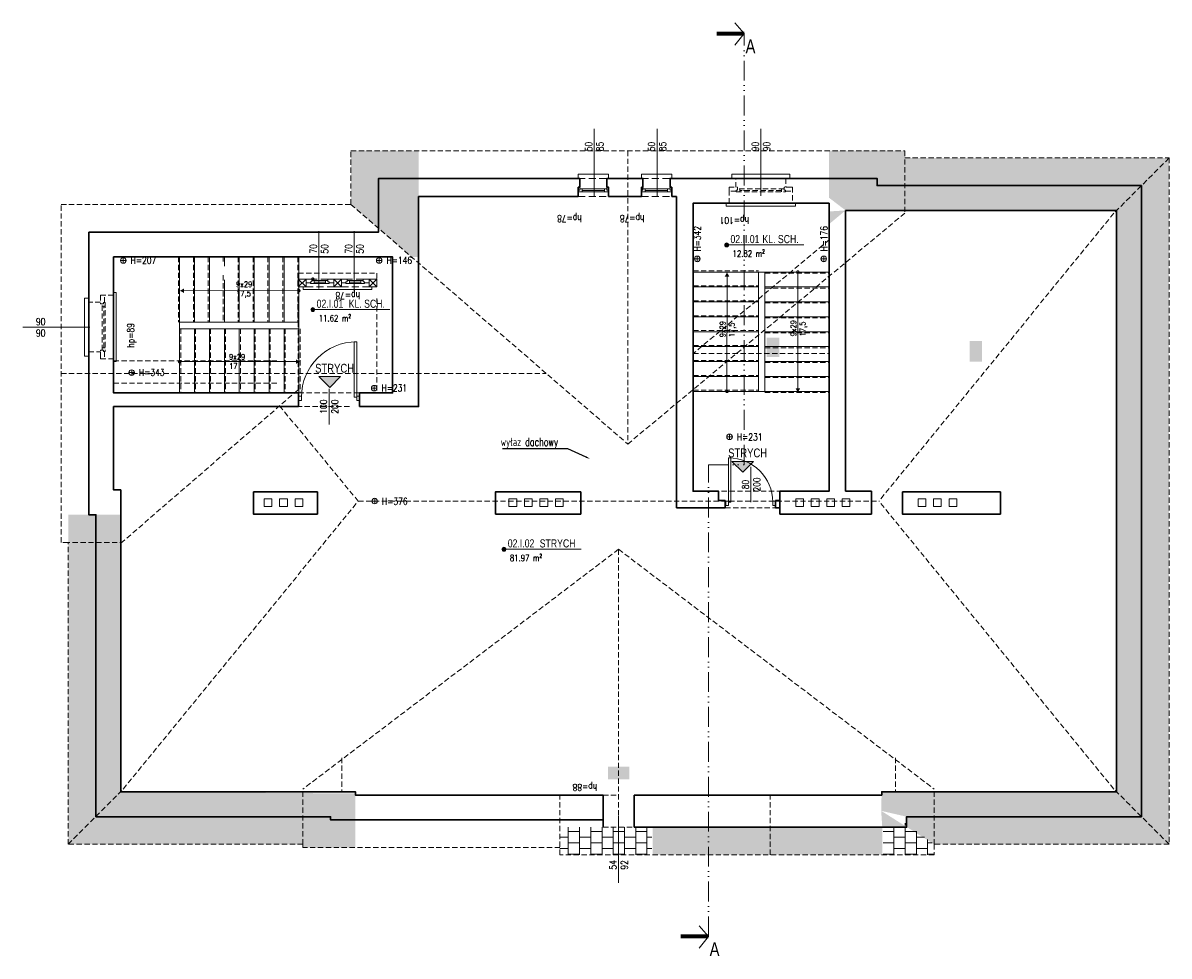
# Model space of a CAD drawing. Header units: millimetres. Extents: x 284606 to 628701, y -213781 to -93475.
# Tile 1 of 102: x 286866 to 288940, y -109496 to -107808. Entities that reach past the tile are written whole.
import ezdxf
from ezdxf import colors
from ezdxf.entities.mleader import LeaderData, LeaderLine
from ezdxf.enums import TextEntityAlignment as Align
from ezdxf.math import Vec2, Vec3

# ---------------------------------------------------------------- set-up
doc = ezdxf.new("R2010")
doc.units = ezdxf.units.MM
doc.linetypes.add('ACAD_ISO12W100', pattern=[21, 12, -3, 0, -3, 0, -3])
doc.linetypes.add('HIDDEN', pattern=[9.525, 6.35, -3.175])
doc.layers.get('0').update_dxf_attribs({"lineweight": 0})
for name, color, linetype, lineweight in [('!STR_Elewacje 0.05', 8, 'Continuous', 5), ('!STR_Konstrukcja 0.20', 200, 'Continuous', 20), ('!STR_Konstrukcja 0.30', 64, 'Continuous', 30), ('!STR_Ocieplenie 0.05', 1, 'Continuous', 5), ('!STR_Opisy 0.09', 8, 'Continuous', 9), ('!STR_Przerywana 0.09', 8, 'HIDDEN', 9), ('!STR_Stolarka drzwiowa', 8, 'Continuous', 15), ('!STR_Stolarka okienna', 72, 'Continuous', 15), ('EKO Opisy 0.09', 8, 'Continuous', 9), ('EKO przekroje', 82, 'Continuous', 13)]:
    doc.layers.add(name, color=color, linetype=linetype, lineweight=lineweight)
doc.layers.add('!STR_Kreskowanie ścian', color=7, linetype='Continuous', lineweight=5, true_color=0xa6a6a6)
doc.layers.add('!STR_Wentylacja', color=7, linetype='Continuous', lineweight=15, true_color=0x3399ff)
doc.styles.add('1_50', font='txt', dxfattribs={"width": 0.8})
doc.styles.add('AB_Arial', font='NirmalaS.ttf')
doc.styles.add('EKO 1-10', font='romans.shx', dxfattribs={"width": 0.8, "height": 15})
doc.styles.add('EKO 1-5', font='romans.shx', dxfattribs={"width": 0.8, "height": 10})
doc.styles.add('j-romans', font='romans.shx', dxfattribs={"width": 0.7})

# ---------------------------------------------------------------- blocks, each defined once
blk = doc.blocks.new('wysokosc2')
at = {"ltscale": 2}
for points in [[(-5.1, 0), (5, 0)], [(0, 5.1), (0, -5.1)]]:
    blk.add_lwpolyline(points, dxfattribs=at)
blk.add_circle((0, 0), 5.03, dxfattribs=at)
at = {"ltscale": 2, "style": 'EKO 1-5', "width": 0.8}
blk.add_attdef('WYS', (13.3, -6), '', height=12.5, dxfattribs=at)
blk = doc.blocks.new('NR MIESZ')
h = blk.add_hatch(color=256)
h.dxf.hatch_style = 1
h.paths.add_polyline_path([(-24.5, -24.5), (0, 0), (24.5, -24.5)])
blk.add_lwpolyline([(-24.5, -24.5), (0, 0), (24.5, -24.5), (-24.5, -24.5)])
at = {"ltscale": 1.5, "style": 'AB_Arial', "width": 0.8}
for p in [(-33.2, -50.6), (-33.2, -83)]:
    blk.add_attdef('NR_POM.', p, '', height=20, rotation=0, dxfattribs=at)
blk = doc.blocks.new('*U246')
at = {"layer": '!STR_Opisy 0.09', "linetype": 'Continuous'}
blk.add_line((0, 32.1), (0, -89.2), dxfattribs=at)
at = {"layer": '!STR_Opisy 0.09', "ltscale": 0.7, "style": 'EKO 1-5', "width": 0.8}
blk.add_attdef('WYS', text='', height=12.5, rotation=270, dxfattribs=at).set_placement((-10.5, 0), align=Align.MIDDLE_CENTER)
at = {"layer": '!STR_Opisy 0.09', "linetype": 'Continuous', "style": 'EKO 1-5', "width": 0.8}
blk.add_attdef('SZER', text='', height=12.5, rotation=270, dxfattribs=at).set_placement((0, 0), align=Align.BOTTOM_CENTER)
blk.add_attdef('HP=', (21.4, -127.7), '', height=12.5, rotation=180, dxfattribs=at)
blk = doc.blocks.new('*U222')
at = {"layer": '!STR_Opisy 0.09', "linetype": 'Continuous'}
blk.add_line((0, -153.5), (0, -32.2), dxfattribs=at)
at = {"layer": '!STR_Opisy 0.09', "linetype": 'Continuous', "style": 'EKO 1-5', "width": 0.8}
blk.add_attdef('HP=', (-37.5, 47.6), '', height=12.5, rotation=180, dxfattribs=at)
at = {"layer": '!STR_Opisy 0.09', "ltscale": 0.7, "style": 'EKO 1-5', "width": 0.8}
blk.add_attdef('WYS', text='', height=12.5, rotation=270, dxfattribs=at).set_placement((-10.5, -121.4), align=Align.MIDDLE_CENTER)
at = {"layer": '!STR_Opisy 0.09', "linetype": 'Continuous', "style": 'EKO 1-5', "width": 0.8}
blk.add_attdef('SZER', text='', height=12.5, rotation=270, dxfattribs=at).set_placement((0, -121.4), align=Align.BOTTOM_CENTER)
blk = doc.blocks.new('przekroj')
at = {"layer": 'EKO przekroje', "color": 8, "const_width": 7}
blk.add_lwpolyline([(7038.9, 3119.8), (7088.9, 3119.8)], dxfattribs=at)
blk = doc.blocks.new('przekroje')
at = {"layer": 'EKO przekroje'}
blk.add_blockref('przekroj', (-7038.9, -3119.8), dxfattribs=at)
blk = doc.blocks.new('*U459')
at = {"ltscale": 0.3}
blk.add_hatch(color=256, dxfattribs=at).paths.add_polyline_path([(-0.9, 50, 1), (6.8, 50, 1)])
at = {"ltscale": 1.5}
blk.add_line((17.6, 50), (154.6, 50), dxfattribs=at)
at = {"ltscale": 0.3}
blk.add_lwpolyline([(17.6, 50), (3, 50)], dxfattribs=at)
blk.add_circle((3, 50), 3.86, dxfattribs=at)
at = {"ltscale": 1.5, "width": 0.8}
for tag, p, height, style in [('NR_POM.', (10.5, 53.4), 16, 'AB_Arial'), ('NAZWA_POMIESZCZENIA', (66.9, 53.4), 16, 'AB_Arial'), ('POSADZKA', (9.1, 4), 12.5, 'EKO 1-5')]:
    blk.add_attdef(tag, p, '', height=height, rotation=0, dxfattribs=dict(at, style=style))
at = {"ltscale": 1.5, "style": 'EKO 1-5', "width": 0.8}
blk.add_attdef('POWIERZCHNIA', text='', height=12.5, rotation=0, dxfattribs=at).set_placement((78.1, 22.9), align=Align.BOTTOM_RIGHT)
blk = doc.blocks.new('*U154')
at = {"layer": '!STR_Opisy 0.09', "linetype": 'Continuous'}
blk.add_line((0, 32.1), (0, -89.2), dxfattribs=at)
at = {"layer": '!STR_Opisy 0.09', "ltscale": 0.7, "style": 'EKO 1-5', "width": 0.8}
blk.add_attdef('WYS', text='', height=12.5, rotation=270, dxfattribs=at).set_placement((-10.5, 0), align=Align.MIDDLE_CENTER)
at = {"layer": '!STR_Opisy 0.09', "linetype": 'Continuous', "style": 'EKO 1-5', "width": 0.8}
blk.add_attdef('SZER', text='', height=12.5, rotation=270, dxfattribs=at).set_placement((0, 0), align=Align.BOTTOM_CENTER)
blk.add_attdef('HP=', (22.5, -124.5), '', height=12.5, rotation=180, dxfattribs=at)
blk = doc.blocks.new('*U177')
at = {"layer": '!STR_Opisy 0.09', "linetype": 'Continuous'}
blk.add_line((40.7, 63.9), (40.7, -0.3), dxfattribs=at)
at = {"layer": '!STR_Stolarka drzwiowa'}
for points in [[(0, 0), (0, 80), (4.4, 80), (4.4, 0)], [(-5, -6.2), (0, -6.2), (0, 1.8), (-5, 1.8)], [(80, -6.2), (85, -6.2), (85, 1.8), (80, 1.8)]]:
    blk.add_lwpolyline(points, close=True, dxfattribs=at)
blk.add_arc((0, 0), 80, 0, 90, dxfattribs=at)
at = {"layer": '!STR_Opisy 0.09', "linetype": 'Continuous', "style": 'EKO 1-10', "width": 0.8}
blk.add_attdef('SZER', text='', height=12.5, rotation=90, dxfattribs=at).set_placement((40.7, 31.8), align=Align.BOTTOM_CENTER)
at = {"layer": '!STR_Opisy 0.09', "ltscale": 0.7, "style": 'EKO 1-10', "width": 0.8}
blk.add_attdef('WYS', text='', height=12.5, rotation=90, dxfattribs=at).set_placement((51.3, 31.8), align=Align.MIDDLE_CENTER)
blk = doc.blocks.new('*U519')
at = {"layer": '!STR_Opisy 0.09', "linetype": 'Continuous'}
blk.add_line((-50, 14.8), (-50, -49.4), dxfattribs=at)
at = {"layer": '!STR_Stolarka drzwiowa'}
for points in [[(0, 0), (0, 100), (-4.4, 100), (-4.4, 0)], [(-100, -6.2), (-105, -6.2), (-105, 1.8), (-100, 1.8)], [(5, -6.2), (0, -6.2), (0, 1.8), (5, 1.8)]]:
    blk.add_lwpolyline(points, close=True, dxfattribs=at)
blk.add_arc((0, 0), 100, 90, 180, dxfattribs=at)
at = {"layer": '!STR_Opisy 0.09', "linetype": 'Continuous', "style": 'EKO 1-10', "width": 0.8}
blk.add_attdef('SZER', text='', height=12.5, rotation=90, dxfattribs=at).set_placement((-50, -17.3), align=Align.BOTTOM_CENTER)
at = {"layer": '!STR_Opisy 0.09', "ltscale": 0.7, "style": 'EKO 1-10', "width": 0.8}
blk.add_attdef('WYS', text='', height=12.5, rotation=90, dxfattribs=at).set_placement((-39.5, -17.3), align=Align.MIDDLE_CENTER)
blk = doc.blocks.new('*U757')
at = {"layer": '!STR_Opisy 0.09', "linetype": 'Continuous'}
blk.add_line((0, 32.1), (0, -76.1), dxfattribs=at)
at = {"layer": '!STR_Opisy 0.09', "ltscale": 0.7, "style": 'EKO 1-5', "width": 0.8}
blk.add_attdef('WYS', text='', height=12.5, rotation=270, dxfattribs=at).set_placement((-10.5, 0), align=Align.MIDDLE_CENTER)
at = {"layer": '!STR_Opisy 0.09', "linetype": 'Continuous', "style": 'EKO 1-5', "width": 0.8}
blk.add_attdef('SZER', text='', height=12.5, rotation=270, dxfattribs=at).set_placement((0, 0), align=Align.BOTTOM_CENTER)
blk.add_attdef('HP=', (-10.8, -78.3), '', height=12.5, rotation=180, dxfattribs=at)
blk = doc.blocks.new('mur pruski')
at = {"layer": '!STR_Ocieplenie 0.05', "ltscale": 1.5}
blk.add_lwpolyline([(0, 20), (20, 20), (20, 0), (0, 0)], close=True, dxfattribs=at)
blk.add_lwpolyline([(0, 20), (20, 0), (20, 20), (0, 0)], dxfattribs=at)
blk = doc.blocks.new('*U758')
at = {"layer": '!STR_Opisy 0.09', "linetype": 'Continuous'}
blk.add_line((0, 32.1), (0, -71.5), dxfattribs=at)
at = {"layer": '!STR_Opisy 0.09', "ltscale": 0.7, "style": 'EKO 1-5', "width": 0.8}
blk.add_attdef('WYS', text='', height=12.5, rotation=270, dxfattribs=at).set_placement((-10.5, 0), align=Align.MIDDLE_CENTER)
at = {"layer": '!STR_Opisy 0.09', "linetype": 'Continuous', "style": 'EKO 1-5', "width": 0.8}
blk.add_attdef('SZER', text='', height=12.5, rotation=270, dxfattribs=at).set_placement((0, 0), align=Align.BOTTOM_CENTER)
blk.add_attdef('HP=', (-10.8, -60.8), '', height=12.5, rotation=180, dxfattribs=at)
blk = doc.blocks.new('*U785')
at = {"layer": '!STR_Opisy 0.09', "linetype": 'Continuous'}
blk.add_line((0, -153.5), (0, -32.2), dxfattribs=at)
at = {"layer": '!STR_Opisy 0.09', "linetype": 'Continuous', "style": 'EKO 1-5', "width": 0.8}
blk.add_attdef('HP=', (38.6, 25.1), '', height=12.5, rotation=180, dxfattribs=at)
at = {"layer": '!STR_Opisy 0.09', "ltscale": 0.7, "style": 'EKO 1-5', "width": 0.8}
blk.add_attdef('WYS', text='', height=12.5, rotation=270, dxfattribs=at).set_placement((-10.5, -121.4), align=Align.MIDDLE_CENTER)
at = {"layer": '!STR_Opisy 0.09', "linetype": 'Continuous', "style": 'EKO 1-5', "width": 0.8}
blk.add_attdef('SZER', text='', height=12.5, rotation=270, dxfattribs=at).set_placement((0, -121.4), align=Align.BOTTOM_CENTER)

msp = doc.modelspace()

# ---------------------------------------------------------------- hatches: boundary and pattern name
at = {"layer": '!STR_Kreskowanie ścian', "ltscale": 1.5}
h = msp.add_hatch(dxfattribs=at)
h.set_pattern_fill('AR-B88', color=8, scale=0.1, angle=90)
h.paths.add_polyline_path([(286998.1, -108697.9), (286985.1, -108697.9), (286948, -108697.9), (286948, -109293.8), (286998.1, -109243.7)])
h.paths.add_polyline_path([(287043.1, -108697.9), (286998.1, -108697.9), (286998.1, -109243.7), (287043.1, -109198.7)])
h.paths.add_polyline_path([(287467.8, -109250.2), (287422.8, -109250.2), (287422.8, -109244.2), (287422.8, -109244.2), (287372.8, -109294.2), (287372.8, -109300.2), (287467.8, -109300.2)])
h.paths.add_polyline_path([(287467.8, -109205.2), (287467.8, -109199.2), (287467.8, -109202.2), (287422.8, -109244.2), (287422.8, -109244.2), (287422.8, -109250.2), (287467.8, -109250.2)])
h.paths.add_polyline_path([(288890.4, -108102.3), (288845.4, -108147.3), (288845.4, -109199.2), (288890.4, -109244.2)])
h.paths.add_polyline_path([(288940.4, -108052.3), (288890.4, -108102.3), (288890.4, -109244.2), (288940.4, -109294.2)])
h.paths.add_polyline_path([(287509.6, -108089.2), (287582.1, -108089.2), (287582.1, -108039.2), (287459.6, -108039.2), (287459.6, -108136.2), (287509.6, -108179.5)])
h.paths.add_polyline_path([(287582.1, -108089.2), (287509.6, -108089.2), (287509.6, -108179.5), (287569.5, -108231.2), (287582.1, -108231.2)])
h.paths.add_polyline_path([(288412, -108102.2), (288412.1, -108102.2), (288412.1, -108089.2), (288325.1, -108089.2), (288325.1, -108134.2), (288325.1, -108134.2), (288325.1, -108148.9), (288355.1, -108147.2), (288355, -108147.1)])
h.paths.add_polyline_path([(288462, -108052.2), (288462, -108039.2), (288325.1, -108039.2), (288325.1, -108089.2), (288412.1, -108089.2), (288412.1, -108102.2), (288412, -108102.2)])
h.paths.add_polyline_path([(288355.1, -108147.2), (288325, -108124.2), (288325, -108175.8), (288325.1, -108258.6), (288325.1, -108171.9), (288355.1, -108146.9)])
h.paths.add_polyline_path([(288234.8, -108412.2), (288234.8, -108377.2), (288212.3, -108377.2), (288212.3, -108412.2)])
h.paths.add_polyline_path([(287050.5, -108397.9), (287050.5, -108343.9)])
h.paths.add_polyline_path([(288601.9, -108420.9), (288601.9, -108383.1), (288579.4, -108383.1), (288579.4, -108420.9)])
h.paths.add_polyline_path([(287924.9, -109176.4), (287963.2, -109176.4), (287963.2, -109153.9), (287924.9, -109153.9)])
h = msp.add_hatch(dxfattribs=at)
h.set_pattern_fill('AR-B88', color=8, scale=0.1)
h.paths.add_polyline_path([(287467.8, -109202.2), (287042.6, -109199.2), (286998.1, -109243.7), (286998.1, -109244.2), (287422.8, -109244.2)])
h.paths.add_polyline_path([(287422.8, -109244.2), (286997.6, -109244.2), (286948, -109293.8), (286948, -109294.2), (287372.8, -109294.2)])
h.paths.add_polyline_path([(288419.3, -109233.6), (288465.2, -109244.2), (288465.2, -109263.2), (287972, -109263.2), (287916, -109263.2), (288006, -109263.2), (288006, -109313.2), (288421.3, -109313.2), (288421.3, -109263.2)])
h.paths.add_polyline_path([(288890.4, -109244.2), (288419.3, -109233.6), (288515.2, -109294.2), (288940.4, -109294.2), (288940.4, -109294.2)])
h.paths.add_polyline_path([(288845.4, -109199.2), (288420.2, -109199.2), (288419.3, -109233.6), (288890.4, -109244.2)])
h.paths.add_polyline_path([(288940.4, -108052.3), (288940.4, -108052.3), (288462, -108052.2), (288412, -108102.2), (288890.4, -108102.3)])
h.paths.add_polyline_path([(288890.4, -108102.3), (288412, -108102.2), (288355, -108147.1), (288845.4, -108147.3)])
h = msp.add_hatch(dxfattribs=at)
h.set_pattern_fill('AR-B88', color=8, scale=0.1, angle=90)
h.set_pattern_definition([(90, (-0.048, 162.156), (-20.32, 1e-15), []), (180, (-0.048, 162.156), (-20.32, -10.16), [20.32, -20.32])])
h.paths.add_polyline_path([(288004.5, -109263.2), (287838, -109263.2), (287838, -109313.2), (288004.5, -109313.2)])
h.paths.add_polyline_path([(288515.1, -109294.2), (288455.4, -109250.5), (288465.1, -109263.2), (288423.1, -109263.2), (288423.1, -109313.2), (288515.1, -109313.2)])
at = {"layer": '!STR_Opisy 0.09', "linetype": 'Continuous'}
h = msp.add_hatch(color=8, dxfattribs=at)
h.dxf.hatch_style = 1
h.paths.add_polyline_path([(288136.2, -108266.8), (288140.3, -108259.2), (288140.3, -108266.8)])
h.paths.add_polyline_path([(288140.3, -108266.8), (288140.3, -108259.2), (288144.5, -108266.8)])
h = msp.add_hatch(color=8, dxfattribs=at)
h.dxf.hatch_style = 1
h.paths.add_polyline_path([(287157.7, -108288.3), (287150.1, -108292.5), (287157.7, -108292.5)])
h.paths.add_polyline_path([(287157.7, -108292.5), (287150.1, -108292.5), (287157.7, -108296.6)])
h = msp.add_hatch(color=8, dxfattribs=at)
h.dxf.hatch_style = 1
h.paths.add_polyline_path([(287359.9, -108416.5), (287367.5, -108420.7), (287359.9, -108420.7)])
h.paths.add_polyline_path([(287359.9, -108420.7), (287367.5, -108420.7), (287359.9, -108424.8)])
h = msp.add_hatch(color=8, dxfattribs=at)
h.dxf.hatch_style = 1
h.paths.add_polyline_path([(288264.4, -108469), (288268.5, -108476.6), (288268.5, -108469)])
h.paths.add_polyline_path([(288268.5, -108469), (288268.5, -108476.6), (288272.7, -108469)])

# ---------------------------------------------------------------- linework, layer by layer
at = {"layer": '!STR_Konstrukcja 0.20', "color": 8, "ltscale": 1.5}
for p, q in [((287149.5, -108231.2), (287149.5, -108349.2)), ((287176.5, -108231.2), (287176.5, -108349.2)), ((287203.5, -108231.2), (287203.5, -108349.2)), ((287230.5, -108231.2), (287230.5, -108247.8)), ((287257.5, -108231.2), (287257.5, -108349.2)), ((287284.5, -108231.2), (287284.5, -108349.2)), ((287311.5, -108231.2), (287311.5, -108349.2)), ((287338.5, -108231.2), (287338.5, -108349.2)), ((287365.5, -108231.2), (287365.5, -108349.2)), ((288079, -108258.6), (288197, -108258.6)), ((288197, -108474.6), (288197, -108258.6)), ((288197, -108258.6), (288325, -108258.6)), ((288209, -108474.6), (288209, -108258.6)), ((287230.5, -108272.9), (287230.5, -108349.2)), ((288079, -108285.6), (288197, -108285.6)), ((288209, -108285.6), (288325, -108285.6)), ((288079, -108312.6), (288197, -108312.6)), ((288209, -108312.6), (288325, -108312.6)), ((288079, -108339.6), (288197, -108339.6)), ((288209, -108339.6), (288325, -108339.6)), ((287365.5, -108349.2), (287149.5, -108349.2)), ((287149.5, -108349.2), (287149.5, -108477.2)), ((287365.5, -108361.2), (287149.5, -108361.2)), ((287176.5, -108361.2), (287176.5, -108477.2)), ((287203.5, -108361.2), (287203.5, -108477.2)), ((287230.5, -108361.2), (287230.5, -108477.2)), ((287257.5, -108361.2), (287257.5, -108477.2)), ((287284.5, -108361.2), (287284.5, -108477.2)), ((287311.5, -108361.2), (287311.5, -108477.2)), ((287338.5, -108361.2), (287338.5, -108477.2)), ((287365.5, -108349.2), (287365.5, -108477.2)), ((288079, -108366.6), (288197, -108366.6)), ((288209, -108366.6), (288325, -108366.6)), ((288079, -108393.6), (288197, -108393.6)), ((288209, -108393.6), (288325, -108393.6)), ((288079, -108420.6), (288197, -108420.6)), ((288209, -108420.6), (288325, -108420.6)), ((288079, -108447.6), (288197, -108447.6)), ((288209, -108447.6), (288325, -108447.6)), ((288079, -108474.6), (288197, -108474.6)), ((288197, -108474.6), (288325, -108474.6))]:
    msp.add_line(p, q, dxfattribs=at)
at = {"layer": '!STR_Konstrukcja 0.20', "color": 8, "linetype": 'Continuous', "lineweight": 15}
for points in [[(287870.9, -108089.2), (287870.9, -108089.2), (287870.9, -108081.7), (287925.9, -108081.7), (287925.9, -108089.2), (287925.9, -108089.2)], [(287985.3, -108089.2), (287985.3, -108089.2), (287985.3, -108081.7), (288040.3, -108081.7), (288040.3, -108089.2), (288040.3, -108089.2)], [(288156.5, -108089.2), (288149, -108089.2), (288149, -108081.7), (288254, -108081.7), (288254, -108089.2), (288246.5, -108089.2)], [(288144, -108134.2), (288139, -108134.2), (288139, -108139.2), (288264, -108139.2), (288264, -108134.2), (288259, -108134.2)], [(287378.4, -108285.2), (287373.4, -108285.2), (287373.4, -108290.2), (287433.4, -108290.2)], [(287433.4, -108285.2), (287428.4, -108285.2)], [(287442.4, -108285.2), (287433.4, -108285.2)], [(287433.4, -108290.2), (287497.4, -108290.2), (287497.4, -108285.2), (287492.4, -108285.2)], [(286985, -108313.2), (286985, -108305.7), (286977.5, -108305.7), (286977.5, -108410.7), (286985, -108410.7), (286985, -108403.2)], [(287030, -108300.7), (287030, -108295.7), (287035, -108295.7), (287035, -108420.7), (287030, -108420.7), (287030, -108415.7)]]:
    msp.add_lwpolyline(points, dxfattribs=at)
at = {"layer": '!STR_Konstrukcja 0.30', "color": 8, "ltscale": 1.5}
for p, q in [((287365, -108477.2), (287365, -108502.2)), ((287475, -108477.2), (287475, -108502.2)), ((288125, -108655.2), (288125, -108672.3)), ((288125, -108672.3), (288137, -108672.3)), ((288137, -108672.3), (288137, -108685.2)), ((288228, -108672.3), (288228, -108685.2)), ((288228, -108672.3), (288236, -108672.3)), ((287916, -109205.2), (287916, -109263.2)), ((287972, -109205.2), (287972, -109263.2))]:
    msp.add_line(p, q, dxfattribs=at)
for points in [[(286985, -108186.2), (287509.6, -108186.2), (287509.6, -108089.2), (287870.9, -108089.2)], [(287870.9, -108089.2), (287873.8, -108089.2), (287873.8, -108105.3), (287870.9, -108105.3)], [(287925.9, -108089.2), (287922.8, -108089.2), (287922.8, -108105.3), (287925.9, -108105.3)], [(287925.9, -108089.2), (287985.3, -108089.2)], [(288246.5, -108089.2), (288412, -108089.2), (288412, -108102.2), (288890.4, -108102.2), (288890.4, -109244.2), (288465.2, -109244.2), (288465.2, -109263.2), (287972, -109263.2)], [(287985.3, -108089.2), (287985.3, -108089.2), (287988.2, -108089.2), (287988.2, -108105.3), (287985.3, -108105.3)], [(288040.3, -108089.2), (288037.3, -108089.2), (288037.3, -108105.3), (288040.3, -108105.3)], [(288040.3, -108089.2), (288156.5, -108089.2)], [(288156.5, -108089.2), (288246.5, -108089.2)], [(287582, -108122.2), (287582, -108502.2), (287475, -108502.2)], [(287582, -108122.2), (287870.9, -108122.2)], [(287925.9, -108122.2), (287985.3, -108122.2)], [(288040.3, -108122.2), (288049, -108122.2)], [(288049, -108122.2), (288049, -108685.2), (288137, -108685.2)], [(288144, -108134.2), (288079, -108134.2), (288079, -108655.2), (288125, -108655.2)], [(288079, -108134.2), (288144, -108134.2)], [(288144, -108134.2), (288259, -108134.2)], [(288240, -108655.2), (288325, -108655.2), (288325, -108134.2), (288259, -108134.2)], [(288259, -108134.2), (288325, -108134.2)], [(288355, -108147.1), (288845.4, -108147.2), (288845.4, -109199.2), (288420.2, -109199.2), (288420.2, -109205.2), (287972, -109205.2)], [(288355, -108655.2), (288355, -108147.1)], [(287888.1, -109250.2), (287422.8, -109250.2), (287422.8, -109244.2), (286998, -109244.2), (286998, -108697.8), (286985, -108697.8), (286985, -108186.2)], [(287365.5, -108477.2), (287030, -108477.2), (287030, -108231.2), (287535, -108231.2), (287535, -108477.2), (287475, -108477.2)], [(287030, -108477.2), (287030, -108231.2), (287535, -108231.2)], [(287916, -109205.2), (287467.8, -109205.2), (287467.8, -109199.2), (287043, -109199.2), (287043, -108652.8), (287030, -108652.8), (287030, -108502.2)], [(287365, -108502.2), (287030, -108502.2)], [(288325, -108655.2), (288236, -108655.2), (288236, -108696.6), (288401.6, -108696.6), (288401.6, -108655.2), (288355, -108655.2)], [(288228, -108685.2), (288236, -108685.2)], [(287916, -109250.2), (287888.1, -109250.2), (287888.1, -109250.2)]]:
    msp.add_lwpolyline(points, dxfattribs=at)
at = {"layer": '!STR_Konstrukcja 0.30', "color": 8, "ltscale": 2}
for points in [[(287870.9, -108122.2), (287870.9, -108105.3), (287870.9, -108105.3)], [(287925.9, -108105.3), (287925.9, -108105.3), (287925.9, -108122.2)], [(287985.3, -108122.2), (287985.3, -108105.3), (287985.3, -108105.3)], [(288040.3, -108105.3), (288040.3, -108105.3), (288040.3, -108122.2)]]:
    msp.add_lwpolyline(points, dxfattribs=at)
at = {"layer": '!STR_Konstrukcja 0.30', "color": 8, "ltscale": 1.5}
for points in [[(287283, -108656.4), (287399, -108656.4), (287399, -108696.5), (287283, -108696.5)], [(287721, -108696.5), (287875.5, -108696.5), (287875.5, -108656.5), (287721, -108656.5)], [(288457.7, -108656.6), (288635.2, -108656.6), (288635.2, -108696.7), (288457.7, -108696.7)]]:
    msp.add_lwpolyline(points, close=True, dxfattribs=at)
at = {"layer": '!STR_Opisy 0.09', "color": 8, "linetype": 'Continuous'}
for points in [[(288140.3, -108261.2), (288140.2, -108476.6)], [(288268.5, -108474.6), (288268.5, -108258.6)], [(287152.1, -108292.5), (287367.5, -108292.3)], [(287365.5, -108420.7), (287149.5, -108420.7)]]:
    msp.add_lwpolyline(points, dxfattribs=at)
at = {"layer": '!STR_Opisy 0.09', "color": 8, "linetype": 'HIDDEN', "ltscale": 2}
for centre in [(288268.5, -108258.6), (287390.7, -108271.4), (287365.5, -108292.3), (287149.5, -108420.7), (288140.2, -108474.6)]:
    msp.add_circle(centre, 2.17, dxfattribs=at)
at = {"layer": '!STR_Przerywana 0.09', "color": 8, "ltscale": 1.5}
for p, q in [((287960.8, -108039.2), (287960.8, -108569.8)), ((288462, -108054.7), (288462, -108149.7)), ((288325, -108200.5), (288079, -108406.3)), ((287147.5, -108231.2), (287147.5, -108349.2)), ((287174.5, -108231.2), (287174.5, -108349.2)), ((287201.5, -108231.2), (287201.5, -108349.2)), ((287228.5, -108231.2), (287228.5, -108239.4)), ((287255.5, -108231.2), (287255.5, -108349.2)), ((287282.5, -108231.2), (287282.5, -108349.2)), ((287309.5, -108231.2), (287309.5, -108349.2)), ((287336.5, -108231.2), (287336.5, -108349.2)), ((287363.5, -108231.2), (287363.5, -108349.2)), ((287228.5, -108264.5), (287228.5, -108349.2)), ((288079, -108256.6), (288197, -108256.6)), ((288209, -108260.6), (288325, -108260.6)), ((288079, -108283.6), (288197, -108283.6)), ((288209, -108287.6), (288325, -108287.6)), ((287364.4, -108306.2), (287364.4, -108474.2)), ((287506.4, -108306.2), (287506.4, -108474.2)), ((288079, -108310.6), (288197, -108310.6)), ((288209, -108314.6), (288325, -108314.6)), ((288079, -108337.6), (288197, -108337.6)), ((288209, -108341.6), (288325, -108341.6)), ((287151.5, -108361.2), (287151.5, -108477.2)), ((287178.5, -108361.2), (287178.5, -108477.2)), ((287205.5, -108361.2), (287205.5, -108477.2)), ((287232.5, -108361.2), (287232.5, -108477.2)), ((287259.5, -108361.2), (287259.5, -108477.2)), ((287286.5, -108361.2), (287286.5, -108477.2)), ((287313.5, -108361.2), (287313.5, -108477.2)), ((287340.5, -108361.2), (287340.5, -108477.2)), ((287367.5, -108361.2), (287367.5, -108477.2)), ((288079, -108364.6), (288197, -108364.6)), ((288209, -108368.6), (288325, -108368.6)), ((288079, -108391.6), (288197, -108391.6)), ((288079, -108406.3), (288325, -108406.3)), ((288209, -108395.6), (288325, -108395.6)), ((287030, -108419.5), (287328.5, -108419.5)), ((288079, -108418.6), (288197, -108418.6)), ((288209, -108422.6), (288325, -108422.6)), ((286935, -108442), (287813.1, -108442)), ((288079, -108445.6), (288197, -108445.6)), ((288209, -108449.6), (288325, -108449.6)), ((287030, -108460), (287328.5, -108460)), ((287365, -108477.2), (287475, -108477.2)), ((288079, -108472.6), (288197, -108472.6)), ((288209, -108476.6), (288325, -108476.6)), ((287347.3, -108502.2), (287457.3, -108502.2)), ((288240, -108655.2), (288125, -108655.2)), ((287472.9, -108673.2), (288415.4, -108673.2)), ((288137, -108685.2), (288228, -108685.2)), ((286941.5, -108747.8), (287045, -108747.8)), ((287944, -108760.4), (287372.8, -109194.2)), ((287944, -109313.2), (287944, -108760.4)), ((287944, -108760.4), (288515.2, -109194.2)), ((287443, -109137.6), (287443, -109199.2)), ((288445, -109137.6), (288445, -109199.2)), ((287372.7, -109294.2), (287372.8, -109194.2)), ((288515.1, -109294.2), (288515.2, -109194.2)), ((287838, -109313.2), (287838, -109205.2)), ((287916, -109205.2), (287944, -109205.2)), ((288218.6, -109313.2), (288218.6, -109205.2)), ((287916, -109263.2), (287972, -109263.2))]:
    msp.add_line(p, q, dxfattribs=at)
msp.add_lwpolyline([(286935, -108136.2), (287459.5, -108136.2), (287459.5, -108039.2), (288462, -108039.2), (288462, -108052.2), (288940.3, -108052.2), (288940.3, -109294.2), (288515.1, -109294.2), (288515.1, -109313.2), (287838, -109313.2), (287838, -109300.2), (287372.7, -109300.2), (287372.7, -109294.2), (286948, -109294.2), (286948, -108747.8), (286935, -108747.8)], close=True, dxfattribs=at)
for points in [[(288940.4, -108052.2), (288840.4, -108152.2), (288415.4, -108673.2)], [(288144, -108134.2), (288144, -108105.3), (288156.5, -108105.3), (288156.5, -108089.2)], [(288246.5, -108089.2), (288246.5, -108105.3), (288259, -108105.3), (288259, -108134.2)], [(288144, -108112.3), (288144, -108105.3), (288159.4, -108105.3), (288159.4, -108110.4), (288156.9, -108110.4), (288156.9, -108112.3), (288144, -108112.3)], [(288246, -108113.4), (288246, -108110.4), (288243.5, -108110.4), (288243.5, -108108.3), (288159.4, -108108.3), (288159.4, -108110.4), (288156.9, -108110.4), (288156.9, -108113.4), (288246, -108113.4)], [(288163.5, -108108.3), (288163.5, -108113.4)], [(288239, -108110.8), (288163.5, -108110.8)], [(288239, -108113.4), (288239, -108108.3)], [(288259, -108112.3), (288259, -108105.3), (288243.5, -108105.3), (288243.5, -108110.4), (288246, -108110.4), (288246, -108112.3), (288259, -108112.3)], [(287459.6, -108136.2), (287960.8, -108569.8)], [(288462, -108152.2), (287960.8, -108569.8)], [(287364.4, -108271.4), (287364.4, -108260.8), (287506.4, -108260.8), (287506.4, -108271.2)], [(287030, -108300.7), (287006.5, -108300.7), (287006.5, -108313.2), (286985, -108313.2)], [(287013.5, -108300.7), (287006.5, -108300.7), (287006.5, -108316.1), (287011.6, -108316.1), (287011.6, -108313.6), (287013.5, -108313.6), (287013.5, -108300.7)], [(287030, -108300.7), (287030, -108415.7)], [(286985, -108313.2), (286985, -108403.2)], [(287014.6, -108402.6), (287011.6, -108402.6), (287011.6, -108400.1), (287009.5, -108400.1), (287009.5, -108316.1), (287011.6, -108316.1), (287011.6, -108313.6), (287014.6, -108313.6), (287014.6, -108402.6)], [(287009.5, -108320.2), (287014.6, -108320.2)], [(287012.1, -108395.7), (287012.1, -108320.2)], [(286985, -108403.2), (287006.5, -108403.2), (287006.5, -108415.7), (287030, -108415.7)], [(287013.5, -108415.7), (287006.5, -108415.7), (287006.5, -108400.1), (287011.6, -108400.1), (287011.6, -108402.6), (287013.5, -108402.6), (287013.5, -108415.7)], [(287014.6, -108395.7), (287009.5, -108395.7)], [(287043.1, -108749.5), (287367.5, -108468.8)], [(287330.5, -108500.8), (287472.9, -108673.2)], [(286947.6, -109294.2), (287047.6, -109194.2), (287472.9, -108673.2)], [(288940.4, -109294.2), (288840.4, -109194.2), (288415.4, -108673.2)]]:
    msp.add_lwpolyline(points, dxfattribs=at)
at = {"layer": '!STR_Przerywana 0.09', "color": 8, "ltscale": 2}
for points in [[(287870.9, -108089.2), (287925.9, -108089.2)], [(287985.3, -108089.2), (288040.3, -108089.2)], [(287870.9, -108122.2), (287925.9, -108122.2)], [(287985.3, -108122.2), (288040.3, -108122.2)], [(287378.4, -108285.2), (287428.4, -108285.2)], [(287385.9, -108271.2), (287420.9, -108271.2)], [(287442.4, -108285.2), (287492.4, -108285.2)], [(287449.9, -108271.2), (287484.9, -108271.2)]]:
    msp.add_lwpolyline(points, dxfattribs=at)
at = {"layer": '!STR_Stolarka okienna', "color": 8, "ltscale": 0.3}
for points in [[(287870.9, -108112.3), (287870.9, -108105.3), (287873.8, -108105.3), (287873.8, -108110.4), (287871.3, -108110.4), (287871.3, -108112.3), (287870.9, -108112.3)], [(287925.3, -108113.4), (287925.3, -108110.4), (287922.8, -108110.4), (287922.8, -108108.3), (287873.8, -108108.3), (287873.8, -108110.4), (287871.3, -108110.4), (287871.3, -108113.4), (287925.3, -108113.4)], [(287877.9, -108108.3), (287877.9, -108113.4)], [(287918.4, -108110.8), (287877.9, -108110.8)], [(287918.4, -108113.4), (287918.4, -108108.3)], [(287925.9, -108112.3), (287925.9, -108105.3), (287922.8, -108105.3), (287922.8, -108110.4), (287925.3, -108110.4), (287925.3, -108112.3), (287925.9, -108112.3)], [(287985.3, -108112.3), (287985.3, -108105.3), (287988.2, -108105.3), (287988.2, -108110.4), (287985.7, -108110.4), (287985.7, -108112.3), (287985.3, -108112.3)], [(288039.8, -108113.4), (288039.8, -108110.4), (288037.3, -108110.4), (288037.3, -108108.3), (287988.2, -108108.3), (287988.2, -108110.4), (287985.7, -108110.4), (287985.7, -108113.4), (288039.8, -108113.4)], [(287992.3, -108108.3), (287992.3, -108113.4)], [(288032.8, -108110.8), (287992.3, -108110.8)], [(288032.8, -108113.4), (288032.8, -108108.3)], [(288040.3, -108112.3), (288040.3, -108105.3), (288037.3, -108105.3), (288037.3, -108110.4), (288039.8, -108110.4), (288039.8, -108112.3), (288040.3, -108112.3)], [(287378.4, -108278.3), (287378.4, -108271.2), (287388.8, -108271.2), (287388.8, -108276.4), (287386.3, -108276.4), (287386.3, -108278.3), (287378.4, -108278.3)], [(287420.3, -108279.4), (287420.3, -108276.4), (287417.8, -108276.4), (287417.8, -108274.2), (287388.8, -108274.2), (287388.8, -108276.4), (287386.3, -108276.4), (287386.3, -108279.4), (287420.3, -108279.4)], [(287392.9, -108274.2), (287392.9, -108279.4)], [(287413.4, -108276.8), (287392.9, -108276.8)], [(287413.4, -108279.4), (287413.4, -108274.2)], [(287428.4, -108278.3), (287428.4, -108271.2), (287417.8, -108271.2), (287417.8, -108276.4), (287420.3, -108276.4), (287420.3, -108278.3), (287428.4, -108278.3)], [(287442.4, -108278.3), (287442.4, -108271.2), (287452.8, -108271.2), (287452.8, -108276.4), (287450.3, -108276.4), (287450.3, -108278.3), (287442.4, -108278.3)], [(287484.3, -108279.4), (287484.3, -108276.4), (287481.8, -108276.4), (287481.8, -108274.2), (287452.8, -108274.2), (287452.8, -108276.4), (287450.3, -108276.4), (287450.3, -108279.4), (287484.3, -108279.4)], [(287456.9, -108274.2), (287456.9, -108279.4)], [(287477.4, -108276.8), (287456.9, -108276.8)], [(287477.4, -108279.4), (287477.4, -108274.2)], [(287492.4, -108278.3), (287492.4, -108271.2), (287481.8, -108271.2), (287481.8, -108276.4), (287484.3, -108276.4), (287484.3, -108278.3), (287492.4, -108278.3)]]:
    msp.add_lwpolyline(points, dxfattribs=at)
at = {"layer": '!STR_Wentylacja', "color": 8, "ltscale": 1.5}
for points in [[(287302.6, -108668.9), (287302.6, -108682.9), (287316.6, -108682.9), (287316.6, -108668.9)], [(287330.6, -108668.9), (287330.6, -108682.9), (287344.6, -108682.9), (287344.6, -108668.9)], [(287358.6, -108668.9), (287358.6, -108682.9), (287372.6, -108682.9), (287372.6, -108668.9)], [(287745.7, -108668.9), (287745.7, -108682.9), (287759.7, -108682.9), (287759.7, -108668.9)], [(287773.7, -108668.9), (287773.7, -108682.9), (287787.7, -108682.9), (287787.7, -108668.9)], [(287801.7, -108668.9), (287801.7, -108682.9), (287815.7, -108682.9), (287815.7, -108668.9)], [(287829.7, -108668.9), (287829.7, -108682.9), (287843.7, -108682.9), (287843.7, -108668.9)], [(288264.8, -108668.9), (288264.8, -108682.9), (288278.8, -108682.9), (288278.8, -108668.9)], [(288292.8, -108668.9), (288292.8, -108682.9), (288306.8, -108682.9), (288306.8, -108668.9)], [(288320.8, -108668.9), (288320.8, -108682.9), (288334.8, -108682.9), (288334.8, -108668.9)], [(288348.8, -108668.9), (288348.8, -108682.9), (288362.8, -108682.9), (288362.8, -108668.9)], [(288486.1, -108668.9), (288486.1, -108682.9), (288500.1, -108682.9), (288500.1, -108668.9)], [(288514.1, -108668.9), (288514.1, -108682.9), (288528.1, -108682.9), (288528.1, -108668.9)], [(288542.1, -108668.9), (288542.1, -108682.9), (288556.1, -108682.9), (288556.1, -108668.9)]]:
    msp.add_lwpolyline(points, close=True, dxfattribs=at)
at = {"layer": 'EKO Opisy 0.09', "color": 8, "linetype": 'ACAD_ISO12W100', "ltscale": 3}
for points in [[(288154.6, -107807.8), (288171.6, -107827.2), (288154.6, -107848.2)], [(288154.6, -107807.8), (288171.6, -107827.2), (288154.6, -107848.2)], [(288154.6, -107807.8), (288171.6, -107827.2), (288154.6, -107848.2)], [(288106.6, -109460.9), (288106.6, -108607.3), (288171.6, -108607.3), (288171.6, -107827.2)], [(288089.6, -109441.6), (288106.6, -109460.9), (288089.6, -109482)], [(288089.6, -109441.6), (288106.6, -109460.9), (288089.6, -109482)], [(288089.6, -109441.6), (288106.6, -109460.9), (288089.6, -109482)]]:
    msp.add_lwpolyline(points, dxfattribs=at)

# ---------------------------------------------------------------- block references
at = {"layer": '!STR_Konstrukcja 0.30', "color": 8, "ltscale": 1.5}
ref = msp.add_blockref('*U246', (288201.5, -108031.4), dxfattribs=dict(at, xscale=-1))
ref.add_attrib('SZER', '90', dxfattribs={"layer": '!STR_Opisy 0.09', "linetype": 'Continuous', "height": 12.5, "rotation": 90, "style": 'EKO 1-5', "width": 0.8}).set_placement((288201.5, -108031.4), align=Align.BOTTOM_CENTER)
ref.add_attrib('WYS', '90', dxfattribs={"layer": '!STR_Opisy 0.09', "ltscale": 0.7, "height": 12.5, "rotation": 90, "style": 'EKO 1-5', "width": 0.8}).set_placement((288212, -108031.4), align=Align.MIDDLE_CENTER)
ref.add_attrib('HP=', 'hp=101', (288180.1, -108159.1), dxfattribs={"layer": '!STR_Opisy 0.09', "linetype": 'Continuous', "height": 12.5, "rotation": 180, "style": 'EKO 1-5', "width": 0.8})
ref = msp.add_blockref('*U758', (287401.6, -108216.7), dxfattribs=dict(at, xscale=-1))
ref.add_attrib('SZER', '70', dxfattribs={"layer": '!STR_Opisy 0.09', "linetype": 'Continuous', "height": 12.5, "rotation": 90, "style": 'EKO 1-5', "width": 0.8}).set_placement((287401.6, -108216.7), align=Align.BOTTOM_CENTER)
ref.add_attrib('WYS', '50', dxfattribs={"layer": '!STR_Opisy 0.09', "ltscale": 0.7, "height": 12.5, "rotation": 90, "style": 'EKO 1-5', "width": 0.8}).set_placement((287412.1, -108216.7), align=Align.MIDDLE_CENTER)
ref = msp.add_blockref('*U757', (287465.4, -108216.7), dxfattribs=dict(at, xscale=-1))
ref.add_attrib('SZER', '70', dxfattribs={"layer": '!STR_Opisy 0.09', "linetype": 'Continuous', "height": 12.5, "rotation": 90, "style": 'EKO 1-5', "width": 0.8}).set_placement((287465.4, -108216.7), align=Align.BOTTOM_CENTER)
ref.add_attrib('WYS', '50', dxfattribs={"layer": '!STR_Opisy 0.09', "ltscale": 0.7, "height": 12.5, "rotation": 90, "style": 'EKO 1-5', "width": 0.8}).set_placement((287475.9, -108216.7), align=Align.MIDDLE_CENTER)
ref.add_attrib('HP=', 'hp=78', (287476.2, -108295), dxfattribs={"layer": '!STR_Opisy 0.09', "linetype": 'Continuous', "height": 12.5, "rotation": 180, "style": 'EKO 1-5', "width": 0.8})
ref = msp.add_blockref('*U222', (287019.4, -108358.2), dxfattribs=dict(at, xscale=-1, rotation=270))
ref.add_attrib('SZER', '90', dxfattribs={"layer": '!STR_Opisy 0.09', "linetype": 'Continuous', "height": 12.5, "rotation": 360, "style": 'EKO 1-5', "width": 0.8}).set_placement((286898.1, -108358.2), align=Align.BOTTOM_CENTER)
ref.add_attrib('WYS', '90', dxfattribs={"layer": '!STR_Opisy 0.09', "ltscale": 0.7, "height": 12.5, "rotation": 360, "style": 'EKO 1-5', "width": 0.8}).set_placement((286898.1, -108368.7), align=Align.MIDDLE_CENTER)
ref.add_attrib('HP=', 'hp=89', (287067.1, -108395.6), dxfattribs={"layer": '!STR_Opisy 0.09', "linetype": 'Continuous', "height": 12.5, "rotation": 90, "style": 'EKO 1-5', "width": 0.8})
ref = msp.add_blockref('*U785', (287944, -109210.2), dxfattribs=dict(at, xscale=-1))
ref.add_attrib('SZER', '54', dxfattribs={"layer": '!STR_Opisy 0.09', "linetype": 'Continuous', "height": 12.5, "rotation": 90, "style": 'EKO 1-5', "width": 0.8}).set_placement((287944, -109331.5), align=Align.BOTTOM_CENTER)
ref.add_attrib('WYS', '92', dxfattribs={"layer": '!STR_Opisy 0.09', "ltscale": 0.7, "height": 12.5, "rotation": 90, "style": 'EKO 1-5', "width": 0.8}).set_placement((287954.5, -109331.5), align=Align.MIDDLE_CENTER)
ref.add_attrib('HP=', 'hp=88', (287905.4, -109185.1), dxfattribs={"layer": '!STR_Opisy 0.09', "linetype": 'Continuous', "height": 12.5, "rotation": 180, "style": 'EKO 1-5', "width": 0.8})
at = {"layer": '!STR_Ocieplenie 0.05', "color": 8, "xscale": 0.7, "yscale": 0.7, "zscale": 0.7}
for p in [(287364.4, -108285.4), (287428.4, -108285.2), (287492.4, -108285.2)]:
    msp.add_blockref('mur pruski', p, dxfattribs=at)
at = {"layer": '!STR_Opisy 0.09', "color": 8}
ref = msp.add_blockref('*U154', (287900, -108031.4), dxfattribs=dict(at, xscale=-1))
ref.add_attrib('SZER', '50', dxfattribs={"linetype": 'Continuous', "height": 12.5, "rotation": 90, "style": 'EKO 1-5', "width": 0.8}).set_placement((287900, -108031.4), align=Align.BOTTOM_CENTER)
ref.add_attrib('WYS', '85', dxfattribs={"ltscale": 0.7, "height": 12.5, "rotation": 90, "style": 'EKO 1-5', "width": 0.8}).set_placement((287910.5, -108031.4), align=Align.MIDDLE_CENTER)
ref.add_attrib('HP=', 'hp=78', (287877.4, -108155.9), dxfattribs={"linetype": 'Continuous', "height": 12.5, "rotation": 180, "style": 'EKO 1-5', "width": 0.8})
ref = msp.add_blockref('*U154', (288013.6, -108031.4), dxfattribs=dict(at, xscale=-1))
ref.add_attrib('SZER', '50', dxfattribs={"linetype": 'Continuous', "height": 12.5, "rotation": 90, "style": 'EKO 1-5', "width": 0.8}).set_placement((288013.6, -108031.4), align=Align.BOTTOM_CENTER)
ref.add_attrib('WYS', '85', dxfattribs={"ltscale": 0.7, "height": 12.5, "rotation": 90, "style": 'EKO 1-5', "width": 0.8}).set_placement((288024.1, -108031.4), align=Align.MIDDLE_CENTER)
ref.add_attrib('HP=', 'hp=78', (287991, -108155.9), dxfattribs={"linetype": 'Continuous', "height": 12.5, "rotation": 180, "style": 'EKO 1-5', "width": 0.8})
ref = msp.add_blockref('wysokosc2', (288086.5, -108234.8), dxfattribs=dict(at, xscale=-1, rotation=270))
ref.add_attrib('WYS', 'H=342', (288093, -108221.5), dxfattribs={"layer": '0', "ltscale": 2, "height": 12.5, "rotation": 90, "style": 'EKO 1-5', "width": 0.8})
ref = msp.add_blockref('*U459', (288136.9, -108255.5), dxfattribs=dict(at, xscale=0.9199999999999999, yscale=0.9199999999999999, zscale=0.9199999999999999))
ref.add_attrib('NAZWA_POM', 'KL. SCH.', (288204.4, -108206.3), dxfattribs={"layer": '0', "ltscale": 1.5, "height": 14.72, "rotation": 0, "style": 'AB_Arial', "width": 0.8})
ref.add_attrib('NUMER_POM', '02.II.01', (288146.5, -108206.3), dxfattribs={"layer": '0', "ltscale": 1.5, "height": 14.72, "rotation": 0, "style": 'AB_Arial', "width": 0.8})
ref.add_attrib('R-SURF', '12.82 m²', dxfattribs={"layer": '0', "ltscale": 1.5, "height": 11.5, "rotation": 0, "style": 'EKO 1-5', "width": 0.8}).set_placement((288208.7, -108234.4), align=Align.BOTTOM_RIGHT)
ref = msp.add_blockref('wysokosc2', (288315.4, -108234.8), dxfattribs=dict(at, xscale=-1, rotation=270))
ref.add_attrib('WYS', 'H=176', (288321.9, -108221.5), dxfattribs={"layer": '0', "ltscale": 2, "height": 12.5, "rotation": 90, "style": 'EKO 1-5', "width": 0.8})
for p, values in [((287047.6, -108237.8), {'WYS': 'H=207'}), ((287510.7, -108237.8), {'WYS': 'H=146'}), ((287062.8, -108440.6), {'WYS': 'H=343'}), ((287501.7, -108468.8), {'WYS': 'H=231'})]:
    msp.add_blockref('wysokosc2', p, dxfattribs=at).add_auto_attribs(values)
ref = msp.add_blockref('*U459', (287387.9, -108372.5), dxfattribs=dict(at, xscale=0.9199999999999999, yscale=0.9199999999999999, zscale=0.9199999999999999))
ref.add_attrib('NAZWA_POM', 'KL. SCH.', (287455.5, -108323.3), dxfattribs={"layer": '0', "ltscale": 1.5, "height": 14.72, "rotation": 0, "style": 'AB_Arial', "width": 0.8})
ref.add_attrib('NUMER_POM', '02.I.01', (287397.6, -108323.3), dxfattribs={"layer": '0', "ltscale": 1.5, "height": 14.72, "rotation": 0, "style": 'AB_Arial', "width": 0.8})
ref.add_attrib('R-SURF', '11.62 m²', dxfattribs={"layer": '0', "ltscale": 1.5, "height": 11.5, "rotation": 0, "style": 'EKO 1-5', "width": 0.8}).set_placement((287459.7, -108351.4), align=Align.BOTTOM_RIGHT)
ref = msp.add_blockref('NR MIESZ', (287421.2, -108467.5), dxfattribs=dict(at, xscale=-0.8, yscale=0.8, zscale=0.8, rotation=180))
ref.add_attrib('NR_POM.', 'STRYCH', (287394.9, -108440.7), dxfattribs={"layer": '0', "ltscale": 1.5, "height": 16, "rotation": 360, "style": 'AB_Arial', "width": 0.8})
ref = msp.add_blockref('wysokosc2', (288144.9, -108556.8), dxfattribs=dict(at, xscale=-1, rotation=180))
ref.add_attrib('WYS', 'H=231', (288158.2, -108563.2), dxfattribs={"layer": '0', "ltscale": 2, "height": 12.5, "style": 'EKO 1-5', "width": 0.8})
ref = msp.add_blockref('NR MIESZ', (288168.7, -108620.8), dxfattribs=dict(at, xscale=-0.8, yscale=0.8, zscale=0.8, rotation=180))
ref.add_attrib('NR_POM.', 'STRYCH', (288142.5, -108593.9), dxfattribs={"layer": '0', "ltscale": 1.5, "height": 16, "rotation": 360, "style": 'AB_Arial', "width": 0.8})
ref = msp.add_blockref('wysokosc2', (287502.6, -108673.1), dxfattribs=dict(at, xscale=-1, rotation=180))
ref.add_attrib('WYS', 'H=376', (287515.9, -108679.6), dxfattribs={"layer": '0', "ltscale": 2, "height": 12.5, "style": 'EKO 1-5', "width": 0.8})
ref = msp.add_blockref('*U459', (287733.8, -108806.2), dxfattribs=dict(at, xscale=0.9199999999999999, yscale=0.9199999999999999, zscale=0.9199999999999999))
ref.add_attrib('NAZWA_POM', 'STRYCH', (287801.3, -108757), dxfattribs={"layer": '0', "ltscale": 1.5, "height": 14.72, "rotation": 0, "style": 'AB_Arial', "width": 0.8})
ref.add_attrib('NUMER_POM', '02.I.02', (287743.5, -108757), dxfattribs={"layer": '0', "ltscale": 1.5, "height": 14.72, "rotation": 0, "style": 'AB_Arial', "width": 0.8})
ref.add_attrib('R-SURF', '81.97 m²', dxfattribs={"layer": '0', "ltscale": 1.5, "height": 11.5, "rotation": 0, "style": 'EKO 1-5', "width": 0.8}).set_placement((287805.6, -108785.1), align=Align.BOTTOM_RIGHT)
at = {"layer": '!STR_Stolarka drzwiowa', "color": 8, "ltscale": 0.3}
for name, p, values in [('*U519', (287470, -108484.9), {'WYS': '200', 'SZER': '100'}), ('*U177', (288143, -108674.9), {'WYS': '200', 'SZER': '80'})]:
    msp.add_blockref(name, p, dxfattribs=at).add_auto_attribs(values)
at = {"layer": 'EKO Opisy 0.09', "color": 8, "rotation": 180}
for p in [(288171.6, -107827.2), (288171.6, -107827.2), (288171.6, -107827.2), (288106.6, -109460.9), (288106.6, -109460.9), (288106.6, -109460.9)]:
    msp.add_blockref('przekroje', p, dxfattribs=at)

# ---------------------------------------------------------------- texts
at = {"layer": '!STR_Opisy 0.09', "color": 8, "ltscale": 2, "char_height": 10, "attachment_point": 7, "style": 'EKO 1-5'}
for s, insert in [('9x29\\P17,5', (287251.8, -108305.5)), ('9x29\\P17', (287239, -108433.8))]:
    msp.add_mtext_dynamic_manual_height_columns(s, width=22.033, gutter_width=12.5, heights=[0], dxfattribs=dict(at, insert=insert))
at = {"layer": '!STR_Opisy 0.09', "color": 8, "ltscale": 2, "char_height": 10, "attachment_point": 1, "rotation": 90, "style": 'EKO 1-5'}
for insert in [(288255.5, -108375), (288127.3, -108376.6)]:
    msp.add_mtext_dynamic_manual_height_columns('9x29\\P17,5', width=22.033, gutter_width=12.5, heights=[0], dxfattribs=dict(at, insert=insert))
at = {"layer": 'EKO Opisy 0.09', "color": 8, "char_height": 25, "attachment_point": 9, "style": '1_50'}
for insert in [(288191.7, -107862.7), (288126.7, -109496.5)]:
    msp.add_mtext_dynamic_manual_height_columns('A', width=119.514, gutter_width=12.5, heights=[0], dxfattribs=dict(at, insert=insert))

# ---------------------------------------------------------------- leaders
at = {"layer": '!STR_Elewacje 0.05', "color": 8, "ltscale": 0.3}
ml = msp.add_multileader_mtext('Standard', dxfattribs=at)
ml.set_content('wyłaz dachowy', color=8, style='j-romans')
ml.set_leader_properties()
ml.build(insert=Vec2(0, 0))
ml.multileader.update_dxf_attribs({"text_right_attachment_type": 6, "dogleg_length": 0.36, "arrow_head_size": 8, "scale": 2})
ctx = ml.context
ctx.base_point, ctx.scale, ctx.char_height, ctx.arrow_head_size, ctx.landing_gap_size, ctx.plane_origin = Vec3(287726.7, -108568.5), 2, 15, 8, 4, Vec3(287913, -105759.4)
ctx.right_attachment = 6
notes = []
notes.append((ctx, [(1, (1, 1, 0), (287852, -108578.5), (-1, 0), 0.72, [(0, [(287892.7, -108596.8)], 0, [])])]))
ctx.mtext.insert, ctx.mtext.flow_direction = Vec3(287730.7, -108558.5), 5
for ctx, leaders in notes:
    for number, flags, end, landing, length, lines in leaders:
        leader = LeaderData()
        leader.index, (leader.has_last_leader_line, leader.has_dogleg_vector, leader.attachment_direction) = number, flags
        leader.last_leader_point, leader.dogleg_vector, leader.dogleg_length = Vec3(end), Vec3(landing), length
        for number, points, colour, breaks in lines:
            line = LeaderLine()
            line.index, line.vertices, line.color, line.breaks = number, Vec3.list(points), colors.encode_raw_color(colour), breaks
            leader.lines.append(line)
        ctx.leaders.append(leader)

doc.saveas('drawing.dxf')
